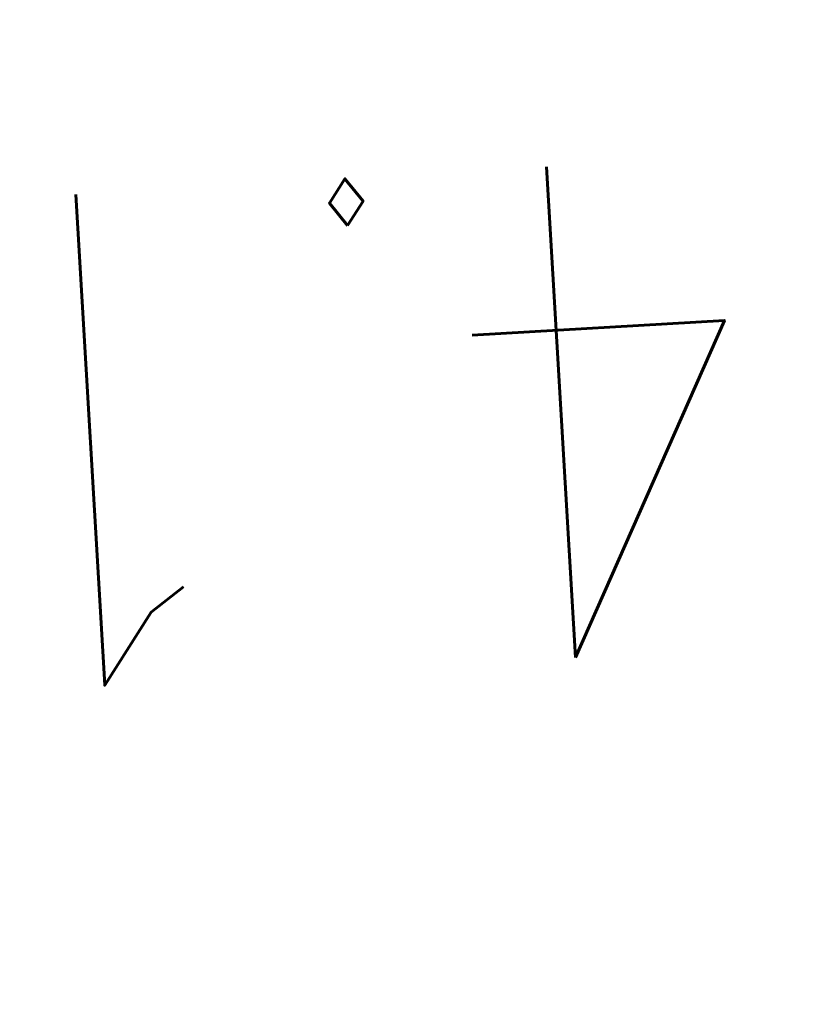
# Model space of a CAD drawing. Extents: x 447045 to 447634, y 442020 to 443192.
# Tile 20 of 24: x 447249.27 to 447253.21, y 443077.31 to 443082.31. Entities that reach past the tile are written whole.
import ezdxf

# ---------------------------------------------------------------- set-up
doc = ezdxf.new("R2010")
doc.units = 0
doc.header["$LTSCALE"] = 2
doc.header["$MEASUREMENT"] = 0
doc.linetypes.add('AUSGEZOGEN', pattern=[0])
for name, color, linetype in [('FBR', 8, 'CONTINUOUS'), ('GEF', 7, 'CONTINUOUS'), ('SCHLITZRINNE', 8, 'AUSGEZOGEN')]:
    doc.layers.add(name, color=color, linetype=linetype)
doc.styles.add('ROMANS', font='romans.shx', dxfattribs={"width": 0.8})

msp = doc.modelspace()

# ---------------------------------------------------------------- hatches: boundary and pattern name
at = {"layer": 'SCHLITZRINNE'}
h = msp.add_hatch(dxfattribs=at)
h.set_pattern_fill('_USER', color=256, scale=1.5, angle=45, style=0, pattern_type=0)
h.set_pattern_definition([(334.2695901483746, (447234.5127272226, 443158.8401483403), (0.6512059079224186, 1.35127009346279), [])])
edge = h.paths.add_edge_path()
edge.add_arc((464490.7175438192, 449190.2495547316), 18279.89343786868, 199.256988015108, 199.2725912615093)
edge.add_arc((412789.2576575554, 431110.164703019), 36491.72717792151, 19.26941265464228, 19.275929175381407, ccw=False)
edge.add_line((447233.134, 443161.2700000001), (447233.6060244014, 443161.4349028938))
edge.add_arc((464490.7175437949, 449190.249554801), 18280.39343786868, 199.2569880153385, 199.2725912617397)
edge.add_arc((438988.1613027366, 440271.6982763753), 8736.655536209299, 19.248465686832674, 19.281113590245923, ccw=False)
edge.add_arc((439684.884197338, 440514.9838708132), 7998.678116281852, 19.2238186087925, 19.248465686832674, ccw=False)
edge.add_arc((551443.6805055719, 479485.6081539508), 110359.837036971, 199.2238149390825, 199.2304511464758)
edge.add_arc((461591.9284848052, 448142.3628786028), 15198.20419267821, 199.2304511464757, 199.2954143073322)
edge.add_arc((434066.5644204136, 438505.5905611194), 13965.35264760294, 19.22764435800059, 19.29541436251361, ccw=False)
edge.add_arc((446515.3391800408, 442847.4484587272), 781.1301442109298, 18.874057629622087, 19.227644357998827, ccw=False)
edge.add_arc((443272.1578874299, 441738.6996315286), 4208.59989003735, 18.721726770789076, 18.874057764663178, ccw=False)
edge.add_arc((445875.7446372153, 442621.065670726), 1459.557549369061, 18.158793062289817, 18.72172677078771, ccw=False)
edge.add_arc((444728.6532720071, 442244.8351673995), 2666.772522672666, 17.742332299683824, 18.158793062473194, ccw=False)
edge.add_arc((445572.4217009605, 442514.803087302), 1780.867426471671, 17.477765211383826, 17.74233229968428, ccw=False)
edge.add_arc((445655.9223158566, 442541.0951066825), 1693.325305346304, 17.206445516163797, 17.477765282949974, ccw=False)
edge.add_arc((445949.7367177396, 442632.082078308), 1385.745182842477, 16.534274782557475, 17.206445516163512, ccw=False)
edge.add_arc((445777.9256488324, 442581.0775038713), 1564.967140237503, 15.901763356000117, 16.534274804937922, ccw=False)
edge.add_arc((444610.2498572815, 442248.4174516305), 2779.104473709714, 15.717077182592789, 15.901763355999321, ccw=False)
edge.add_arc((445469.3841440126, 442490.1855316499), 1886.600396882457, 15.492922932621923, 15.71707716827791, ccw=False)
edge.add_arc((444501.3018579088, 442221.8413207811), 2891.185847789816, 15.151693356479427, 15.49292293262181, ccw=False)
edge.add_arc((444653.0003013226, 442262.919567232), 2734.024020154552, 14.800793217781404, 15.15169336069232, ccw=False)
edge.add_arc((445305.3867260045, 442435.2971580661), 2059.248441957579, 14.553226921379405, 14.800793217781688, ccw=False)
edge.add_arc((445661.5778748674, 442527.7675625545), 1691.249922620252, 14.280051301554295, 14.55322700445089, ccw=False)
edge.add_arc((445825.2781955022, 442569.4335576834), 1522.330266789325, 13.754489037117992, 14.280051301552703, ccw=False)
edge.add_arc((444655.9725115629, 442283.2091768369), 2726.157571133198, 13.361751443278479, 13.754489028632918, ccw=False)
edge.add_arc((444873.7445731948, 442334.9361968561), 2502.326484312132, 13.156370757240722, 13.361751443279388, ccw=False)
edge.add_arc((445203.5665272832, 442412.0303197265), 2163.614179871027, 12.935498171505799, 13.156370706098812, ccw=False)
edge.add_arc((445591.1524972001, 442501.0521217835), 1765.936213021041, 12.36851844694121, 12.935498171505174, ccw=False)
edge.add_arc((445707.2559674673, 442526.5122554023), 1647.073964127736, 11.781436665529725, 12.368518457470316, ccw=False)
edge.add_arc((445429.9941138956, 442468.6829810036), 1930.302423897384, 11.594814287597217, 11.781436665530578, ccw=False)
edge.add_arc((442977.0603987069, 441965.3993853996), 4434.33480961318, 11.471684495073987, 11.59481397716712, ccw=False)
edge.add_arc((444371.6934236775, 442248.4229983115), 3011.273447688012, 11.050893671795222, 11.471684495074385, ccw=False)
edge.add_arc((446428.11335783, 442650.0465261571), 916.0015312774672, 10.287944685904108, 11.050893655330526, ccw=False)
edge.add_arc((445293.5438072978, 442444.106887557), 2069.110025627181, 9.832006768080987, 10.287944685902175, ccw=False)
edge.add_arc((438489.7745608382, 441264.9773509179), 8974.298105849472, 9.613081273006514, 9.832006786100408, ccw=False)
edge.add_arc((-516898.9809261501, 279448.6900894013), 977969.7495575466, 9.612262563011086, 9.613081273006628, ccw=False)
edge.add_arc((439111.8192036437, 441356.2794889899), 8345.741258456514, 9.603416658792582, 9.61227924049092, ccw=False)
edge.add_arc((371773.6318437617, 429962.7471930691), 76641.01236189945, 9.590854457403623, 9.603416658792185, ccw=False)
edge.add_arc((456011.6550815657, 444189.1683239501), 8789.8725663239, 189.5423691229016, 189.6519019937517)
edge.add_arc((455543.1851558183, 444109.4959913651), 8314.676026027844, 189.6519019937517, 189.6840918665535)
edge.add_arc((393564.9242098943, 433546.2457900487), 54557.31384556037, 9.66554402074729, 9.670449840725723, ccw=False)

# ---------------------------------------------------------------- linework, layer by layer
at = {"layer": 'FBR'}
for points in [[(447358.9473806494, 442729.41333027, 5.4597560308e-06), (447365.2088651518, 442692.4394217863, -2.781310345e-06), (447371.4703496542, 442655.4655133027, -2.6786460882e-06), (447379.8183651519, 442606.1674217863, 3.2175724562e-06), (447388.1663806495, 442556.8693302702)], [(447247.3080008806, 443165.7971051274), (447255.0237192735, 443143.7505937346, -6.4311372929e-06), (447259.1527563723, 443131.9519877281, 2.23068798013e-05), (447263.2817934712, 443120.1533817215, 0.0002456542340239), (447263.3216096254, 443120.0398034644, -3.67736460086e-05), (447263.5880256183, 443119.280850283, -0.0017066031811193), (447266.6445463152, 443110.4754591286, -0.0010633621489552), (447271.4716214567, 443096.3166433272, -0.0019912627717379), (447274.9413123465, 443085.9320292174, -0.0009070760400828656), (447277.5758631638, 443077.8921905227)], [(447245.544555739, 443066.6817207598, -9.463678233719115e-06), (447247.4897563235, 443060.8239488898, -0.0013013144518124), (447247.706, 443060.1669999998, -0.0020081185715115), (447251.6587311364, 443047.8854668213, -0.0021524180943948), (447255.2509999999, 443036.3969999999, -0.0022340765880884), (447258.8882538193, 443024.3960372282, -0.0022619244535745), (447262.374, 443012.5109999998, -0.0011749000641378), (447265.9870587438, 442999.8707952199, -0.0013149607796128), (447269.159, 442988.5609999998, -0.0009664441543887), (447272.6049340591, 442976.0550789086, -0.0010408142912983), (447275.7579999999, 442964.4299999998, -0.0014725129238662), (447278.6664149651, 442953.4895489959, -0.0013323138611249), (447281.8129999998, 442941.3799999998, -0.0020558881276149)], [(447249.67, 443103.0220000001, -0.0035522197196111), (447260.2584889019, 443071.959435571, -4.978236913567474e-05), (447260.2966674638, 443071.8447351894, -0.0001775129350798)]]:
    msp.add_lwpolyline(points, format="xyb", dxfattribs=at)
at = {"layer": 'SCHLITZRINNE', "flags": 128}
msp.add_lwpolyline([(447249.67, 443103.0220000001, -0.003552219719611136), (447260.2584889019, 443071.959435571, -0.006928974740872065), (447265.352, 443055.924, -0.0001775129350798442), (447279.0314349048, 443010.6373760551, -0.00355814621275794), (447279.697, 443008.373, -0.002844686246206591), (447286.5328253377, 442983.9652793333, -0.002919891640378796), (447292.9179999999, 442960.111, -0.002719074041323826), (447299.1504147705, 442935.7298284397, -0.002812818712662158), (447304.914, 442912.096, -0.003215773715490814), (447310.6356405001, 442887.341221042, -0.003107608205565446), (447316.232, 442861.652, -0.003063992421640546), (447316.6831726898, 442859.4506596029, -0.000145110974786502), (447325.911, 442812.91, -0.006038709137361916), (447329.0904439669, 442795.7656693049, -0.003133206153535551), (447334.611, 442762.617)], format="xyb", dxfattribs=at)
at = {"layer": 'SCHLITZRINNE'}
msp.add_lwpolyline([(447249.3450843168, 443102.4352397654, -0.003503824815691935), (447259.7840949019, 443071.8014788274, -0.006485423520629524), (447264.5609530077, 443056.809039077, -0.0001775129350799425)], format="xyb", dxfattribs=at)

# ---------------------------------------------------------------- texts
at = {"layer": 'GEF', "style": 'ROMANS', "width": 0.8}
msp.add_text('4.1%%%', height=2.5, rotation=183.3850266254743, dxfattribs=at).set_placement((447253.065874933, 443081.6326874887))

doc.saveas('drawing.dxf')
